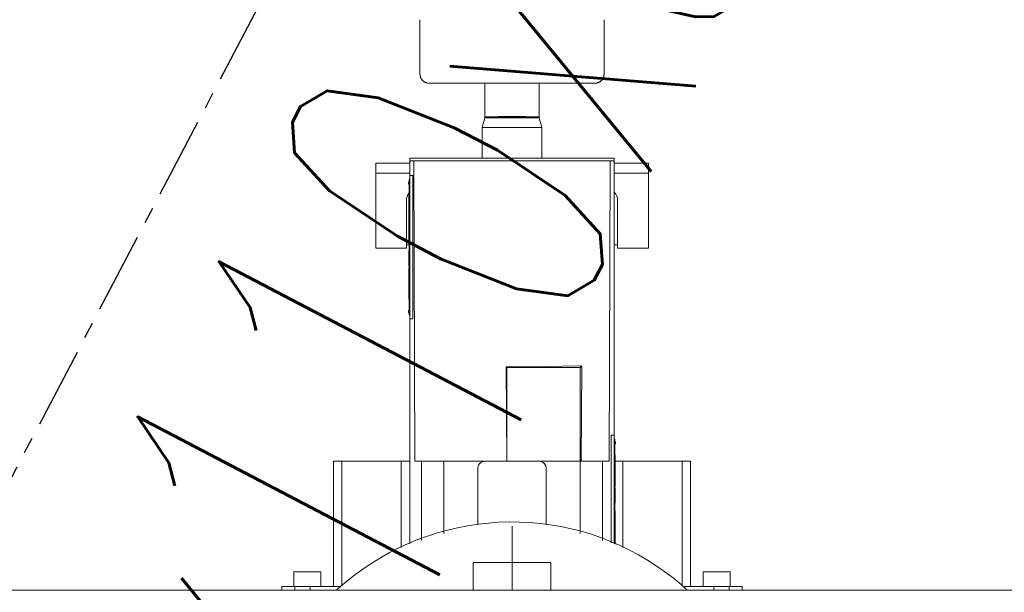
# Model space of a CAD drawing. Header units: millimetres. Extents: x -303 to 588072, y -379 to 357555.
# Tile 32 of 88: x 562927 to 562985, y 340239 to 340272. Entities that reach past the tile are written whole.
import ezdxf

# ---------------------------------------------------------------- set-up
doc = ezdxf.new("R2010")
doc.units = ezdxf.units.MM
doc.header["$LTSCALE"] = 0.15
doc.header["$MEASUREMENT"] = 0
doc.linetypes.add('CENTER', pattern=[50.8, 31.75, -6.35, 6.35, -6.35])
for name, color, linetype in [('3', 4, 'Continuous'), ('3_pompownia.K_IR', 7, 'Continuous'), ('RFD_3', 4, 'Continuous'), ('RFD_4', 6, 'CENTER')]:
    doc.layers.add(name, color=color, linetype=linetype)
doc.styles.add('txt3', font='simplex.shx', dxfattribs={"width": 0.75, "height": 20})

# ---------------------------------------------------------------- blocks, each defined once
blk = doc.blocks.new('rfrefrffff')
at = {"layer": '3_pompownia.K_IR', "color": 254, "linetype": 'Continuous', "lineweight": 15}
for p, q in [((562950.797, 340272.422), (562950.797, 340269.232)), ((562961.597, 340269.232), (562961.597, 340272.422)), ((562954.597, 340268.692), (562954.597, 340266.729)), ((562957.797, 340266.729), (562957.797, 340268.692)), ((562954.599, 340266.66), (562954.447, 340266.094)), ((562954.598, 340266.726), (562954.693, 340266.727)), ((562957.795, 340266.723), (562954.599, 340266.723)), ((562957.795, 340266.66), (562954.599, 340266.66)), ((562954.694, 340266.727), (562954.971, 340266.727)), ((562954.971, 340266.727), (562955.397, 340266.728)), ((562956.997, 340266.728), (562957.422, 340266.727)), ((562957.947, 340266.094), (562957.795, 340266.66)), ((562954.447, 340266.094), (562954.447, 340264.282)), ((562957.947, 340266.094), (562954.447, 340266.094)), ((562957.947, 340264.282), (562957.947, 340266.094)), ((562950.198, 340264.282), (562950.198, 340264.136)), ((562962.196, 340264.282), (562950.198, 340264.282)), ((562962.196, 340264.136), (562962.196, 340264.282)), ((562948.197, 340263.402), (562948.197, 340264.002)), ((562948.197, 340264.002), (562950.198, 340264.002)), ((562950.428, 340264.136), (562950.197, 340264.136)), ((562950.197, 340263.269), (562950.197, 340264.136)), ((562961.965, 340264.136), (562950.428, 340264.136)), ((562962.197, 340264.136), (562961.965, 340264.136)), ((562962.197, 340264.136), (562962.197, 340248.025)), ((562962.197, 340264.002), (562964.197, 340264.002)), ((562964.197, 340264.002), (562964.197, 340263.402)), ((562948.197, 340263.002), (562948.197, 340263.402)), ((562950.212, 340263.402), (562948.197, 340263.402)), ((562948.197, 340259.002), (562948.197, 340263.002)), ((562950.167, 340263.03), (562950.217, 340263.03)), ((562950.167, 340255.088), (562950.167, 340263.03)), ((562950.197, 340263.269), (562950.197, 340254.85)), ((562950.197, 340263.269), (562950.375, 340263.269)), ((562950.375, 340254.85), (562950.375, 340263.269)), ((562964.197, 340263.402), (562962.197, 340263.402)), ((562964.197, 340263.402), (562964.197, 340263.002)), ((562964.197, 340263.002), (562964.197, 340259.002)), ((562950.167, 340262.881), (562950.131, 340262.881)), ((562950.167, 340262.881), (562950.131, 340262.881)), ((562950.131, 340262.881), (562950.131, 340262.762)), ((562950.131, 340262.881), (562950.131, 340262.762)), ((562950.131, 340262.881), (562950.131, 340262.762)), ((562950.131, 340262.762), (562950.131, 340262.881)), ((562950.131, 340262.762), (562950.167, 340262.762)), ((562950.131, 340262.762), (562950.167, 340262.762)), ((562950.167, 340262.114), (562950.137, 340262.114)), ((562950.137, 340261.378), (562950.137, 340262.114)), ((562950.137, 340261.898), (562950.137, 340262.114)), ((562950.137, 340262.114), (562950.167, 340262.114)), ((562950.137, 340262.114), (562950.167, 340262.114)), ((562949.997, 340259.002), (562949.997, 340261.802)), ((562950.137, 340261.378), (562950.137, 340260.022)), ((562950.137, 340261.378), (562950.167, 340261.378)), ((562962.397, 340261.802), (562962.397, 340259.002)), ((562950.137, 340259.286), (562950.137, 340260.022)), ((562950.167, 340260.022), (562950.137, 340260.022)), ((562948.197, 340259.002), (562949.997, 340259.002)), ((562949.997, 340259.202), (562950.167, 340259.202)), ((562950.137, 340259.501), (562950.137, 340259.286)), ((562950.137, 340259.286), (562950.137, 340259.501)), ((562950.137, 340259.286), (562950.137, 340259.485)), ((562950.137, 340259.286), (562950.167, 340259.286)), ((562950.137, 340259.286), (562950.167, 340259.286)), ((562950.137, 340259.286), (562950.167, 340259.286)), ((562950.137, 340259.286), (562950.167, 340259.286)), ((562950.137, 340259.286), (562950.167, 340259.286)), ((562962.195, 340259.202), (562962.397, 340259.202)), ((562962.397, 340259.002), (562964.197, 340259.002)), ((562950.167, 340258.842), (562950.137, 340258.842)), ((562950.137, 340258.805), (562950.137, 340258.842)), ((562950.137, 340258.813), (562950.137, 340258.842)), ((562950.167, 340258.821), (562950.137, 340258.821)), ((562950.137, 340258.801), (562950.137, 340258.821)), ((562950.137, 340258.681), (562950.137, 340258.813)), ((562950.137, 340258.813), (562950.167, 340258.813)), ((562950.137, 340258.756), (562950.137, 340258.805)), ((562950.137, 340258.805), (562950.167, 340258.805)), ((562950.137, 340258.757), (562950.137, 340258.801)), ((562950.137, 340258.757), (562950.137, 340258.801)), ((562950.137, 340258.801), (562950.167, 340258.801)), ((562950.137, 340258.801), (562950.167, 340258.801)), ((562950.137, 340258.618), (562950.137, 340258.757)), ((562950.137, 340258.618), (562950.137, 340258.757)), ((562950.137, 340258.757), (562950.167, 340258.757)), ((562950.137, 340258.757), (562950.167, 340258.757)), ((562950.137, 340258.633), (562950.137, 340258.756)), ((562950.137, 340258.756), (562950.167, 340258.756)), ((562950.137, 340258.681), (562950.137, 340258.618)), ((562950.137, 340258.681), (562950.167, 340258.681)), ((562950.137, 340258.633), (562950.167, 340258.633)), ((562950.137, 340258.618), (562950.137, 340257.945)), ((562950.167, 340258.618), (562950.137, 340258.618)), ((562950.137, 340257.945), (562950.167, 340257.945)), ((562950.167, 340257.832), (562950.137, 340257.832)), ((562950.167, 340257.832), (562950.137, 340257.832)), ((562950.137, 340257.667), (562950.137, 340257.832)), ((562950.137, 340257.566), (562950.137, 340257.832)), ((562950.137, 340257.649), (562950.137, 340257.832)), ((562950.137, 340257.566), (562950.137, 340257.832)), ((562950.137, 340257.832), (562950.167, 340257.832)), ((562950.137, 340257.832), (562950.167, 340257.832)), ((562950.137, 340257.832), (562950.167, 340257.832)), ((562950.137, 340257.832), (562950.167, 340257.832)), ((562950.137, 340257.191), (562950.137, 340257.667)), ((562950.137, 340257.667), (562950.167, 340257.667)), ((562950.137, 340257.649), (562950.137, 340257.252)), ((562950.137, 340257.649), (562950.167, 340257.649)), ((562950.137, 340257.528), (562950.137, 340257.566)), ((562950.167, 340257.566), (562950.137, 340257.566)), ((562950.137, 340257.566), (562950.137, 340257.483)), ((562950.137, 340257.09), (562950.137, 340257.566)), ((562950.137, 340257.566), (562950.137, 340257.486)), ((562950.137, 340257.566), (562950.167, 340257.566)), ((562950.137, 340257.566), (562950.167, 340257.566)), ((562950.137, 340257.566), (562950.167, 340257.566)), ((562950.137, 340257.566), (562950.167, 340257.566)), ((562950.137, 340257.528), (562950.137, 340257.108)), ((562950.167, 340257.528), (562950.137, 340257.528)), ((562950.137, 340257.486), (562950.137, 340257.274)), ((562950.137, 340257.486), (562950.167, 340257.486)), ((562950.137, 340257.483), (562950.137, 340257.271)), ((562950.137, 340257.483), (562950.167, 340257.483)), ((562950.137, 340257.274), (562950.137, 340257.191)), ((562950.137, 340257.274), (562950.167, 340257.274)), ((562950.137, 340257.271), (562950.137, 340257.191)), ((562950.137, 340257.271), (562950.167, 340257.271)), ((562950.137, 340257.252), (562950.137, 340257.191)), ((562950.137, 340257.252), (562950.167, 340257.252)), ((562950.137, 340257.191), (562950.167, 340257.191)), ((562950.137, 340257.191), (562950.137, 340256.926)), ((562950.137, 340257.191), (562950.137, 340256.926)), ((562950.137, 340257.191), (562950.167, 340257.191)), ((562950.137, 340257.191), (562950.167, 340257.191)), ((562950.137, 340257.191), (562950.167, 340257.191)), ((562950.137, 340257.191), (562950.167, 340257.191)), ((562950.137, 340257.108), (562950.167, 340257.108)), ((562950.137, 340257.108), (562950.137, 340256.926)), ((562950.137, 340256.926), (562950.137, 340257.09)), ((562950.137, 340257.09), (562950.167, 340257.09)), ((562950.137, 340256.926), (562950.167, 340256.926)), ((562950.137, 340256.926), (562950.167, 340256.926)), ((562950.137, 340256.926), (562950.167, 340256.926)), ((562950.137, 340256.926), (562950.167, 340256.926)), ((562950.137, 340256.926), (562950.167, 340256.926)), ((562950.137, 340256.904), (562950.137, 340256.555)), ((562950.137, 340256.552), (562950.137, 340256.904)), ((562950.137, 340256.904), (562950.137, 340256.552)), ((562950.137, 340256.555), (562950.137, 340256.904)), ((562950.137, 340256.904), (562950.167, 340256.904)), ((562950.137, 340256.904), (562950.167, 340256.904)), ((562950.137, 340256.555), (562950.137, 340256.282)), ((562950.137, 340256.282), (562950.137, 340256.555)), ((562950.137, 340256.555), (562950.167, 340256.555)), ((562950.137, 340256.555), (562950.167, 340256.555)), ((562950.137, 340256.552), (562950.167, 340256.552)), ((562950.137, 340256.005), (562950.137, 340256.282)), ((562950.137, 340256.282), (562950.137, 340256.005)), ((562950.137, 340256.282), (562950.167, 340256.282)), ((562950.167, 340256.282), (562950.137, 340256.282)), ((562950.137, 340256.282), (562950.167, 340256.282)), ((562950.137, 340256.282), (562950.167, 340256.282)), ((562950.137, 340256.005), (562950.167, 340256.005)), ((562950.137, 340256.005), (562950.167, 340256.005)), ((562950.167, 340255.357), (562950.131, 340255.357)), ((562950.167, 340255.357), (562950.131, 340255.357)), ((562950.131, 340255.357), (562950.131, 340255.237)), ((562950.131, 340255.357), (562950.131, 340255.237)), ((562950.131, 340255.237), (562950.131, 340255.357)), ((562950.131, 340255.237), (562950.131, 340255.357)), ((562950.131, 340255.237), (562950.167, 340255.237)), ((562950.131, 340255.237), (562950.167, 340255.237)), ((562950.217, 340255.088), (562950.167, 340255.088)), ((562950.197, 340241.651), (562950.197, 340254.85)), ((562950.375, 340254.85), (562950.197, 340254.85)), ((562955.854, 340252.045), (562955.897, 340252.002)), ((562960.197, 340252.002), (562960.287, 340252.092)), ((562955.897, 340252.002), (562960.197, 340252.002)), ((562955.897, 340246.502), (562955.897, 340252.002)), ((562960.197, 340252.002), (562960.197, 340246.502)), ((562962.019, 340248.025), (562962.019, 340241.704)), ((562962.019, 340248.025), (562962.197, 340248.025)), ((562962.197, 340248.025), (562962.197, 340241.651)), ((562962.177, 340247.787), (562962.227, 340247.787)), ((562962.227, 340247.787), (562962.227, 340241.643)), ((562962.263, 340247.638), (562962.227, 340247.638)), ((562962.263, 340247.638), (562962.227, 340247.638)), ((562962.227, 340247.518), (562962.263, 340247.518)), ((562962.227, 340247.518), (562962.263, 340247.518)), ((562962.263, 340247.518), (562962.263, 340247.638)), ((562962.263, 340247.518), (562962.263, 340247.638)), ((562962.263, 340247.638), (562962.263, 340247.518)), ((562962.263, 340247.638), (562962.263, 340247.518)), ((562962.257, 340246.87), (562962.227, 340246.87)), ((562962.257, 340246.87), (562962.227, 340246.87)), ((562962.257, 340246.87), (562962.257, 340246.593)), ((562962.257, 340246.593), (562962.257, 340246.87)), ((562945.714, 340246.502), (562945.714, 340239.152)), ((562945.714, 340246.502), (562946.214, 340246.502)), ((562945.722, 340246.502), (562945.722, 340239.152)), ((562949.697, 340246.502), (562946.214, 340246.502)), ((562946.214, 340246.502), (562946.214, 340239.209)), ((562950.197, 340246.502), (562949.697, 340246.502)), ((562949.697, 340241.441), (562949.697, 340246.502)), ((562950.878, 340246.502), (562950.488, 340246.502)), ((562950.878, 340241.851), (562950.878, 340246.502)), ((562952.204, 340246.502), (562950.878, 340246.502)), ((562954.597, 340246.502), (562952.204, 340246.502)), ((562952.204, 340242.257), (562952.204, 340246.502)), ((562953.397, 340246.502), (562954.596, 340246.502)), ((562954.597, 340246.502), (562957.797, 340246.502)), ((562958.997, 340246.502), (562957.797, 340246.502)), ((562960.19, 340246.502), (562957.797, 340246.502)), ((562960.19, 340242.257), (562960.19, 340246.502)), ((562961.516, 340246.502), (562960.19, 340246.502)), ((562961.516, 340241.851), (562961.516, 340246.502)), ((562961.906, 340246.502), (562961.516, 340246.502)), ((562962.697, 340246.502), (562962.203, 340246.502)), ((562962.257, 340246.593), (562962.227, 340246.593)), ((562962.227, 340246.593), (562962.257, 340246.593)), ((562962.257, 340246.593), (562962.227, 340246.593)), ((562962.257, 340246.593), (562962.227, 340246.593)), ((562962.257, 340246.323), (562962.227, 340246.323)), ((562962.257, 340246.32), (562962.227, 340246.32)), ((562962.257, 340246.32), (562962.227, 340246.32)), ((562962.257, 340246.32), (562962.257, 340246.593)), ((562962.257, 340246.593), (562962.257, 340246.32)), ((562962.257, 340246.323), (562962.257, 340245.971)), ((562962.257, 340245.971), (562962.257, 340246.323)), ((562962.257, 340245.971), (562962.257, 340246.32)), ((562962.257, 340246.32), (562962.257, 340245.971)), ((562966.18, 340246.502), (562962.697, 340246.502)), ((562962.697, 340246.502), (562962.697, 340241.438)), ((562966.18, 340246.502), (562966.68, 340246.502)), ((562966.18, 340246.502), (562966.18, 340239.209)), ((562966.672, 340246.502), (562966.672, 340239.152)), ((562966.68, 340239.152), (562966.68, 340246.502)), ((562954.197, 340246.102), (562954.197, 340242.774)), ((562958.197, 340242.774), (562958.197, 340246.102)), ((562962.257, 340245.971), (562962.227, 340245.971)), ((562962.257, 340245.971), (562962.227, 340245.971)), ((562962.257, 340245.95), (562962.227, 340245.95)), ((562962.257, 340245.95), (562962.227, 340245.95)), ((562962.257, 340245.95), (562962.227, 340245.95)), ((562962.257, 340245.95), (562962.227, 340245.95)), ((562962.257, 340245.95), (562962.227, 340245.95)), ((562962.257, 340245.785), (562962.227, 340245.785)), ((562962.257, 340245.767), (562962.227, 340245.767)), ((562962.257, 340245.684), (562962.227, 340245.684)), ((562962.257, 340245.684), (562962.227, 340245.684)), ((562962.257, 340245.684), (562962.227, 340245.684)), ((562962.257, 340245.684), (562962.227, 340245.684)), ((562962.257, 340245.684), (562962.227, 340245.684)), ((562962.257, 340245.767), (562962.257, 340245.95)), ((562962.257, 340245.684), (562962.257, 340245.95)), ((562962.257, 340245.95), (562962.257, 340245.785)), ((562962.257, 340245.684), (562962.257, 340245.95)), ((562962.257, 340245.785), (562962.257, 340245.309)), ((562962.257, 340245.347), (562962.257, 340245.767)), ((562962.257, 340245.684), (562962.257, 340245.208)), ((562962.257, 340245.604), (562962.257, 340245.684)), ((562962.257, 340245.623), (562962.257, 340245.684)), ((562962.257, 340245.601), (562962.257, 340245.684)), ((562962.257, 340245.623), (562962.227, 340245.623)), ((562962.257, 340245.604), (562962.227, 340245.604)), ((562962.257, 340245.601), (562962.227, 340245.601)), ((562962.257, 340245.392), (562962.227, 340245.392)), ((562962.257, 340245.389), (562962.227, 340245.389)), ((562962.227, 340245.347), (562962.257, 340245.347)), ((562962.227, 340245.309), (562962.257, 340245.309)), ((562962.257, 340245.309), (562962.227, 340245.309)), ((562962.257, 340245.309), (562962.227, 340245.309)), ((562962.257, 340245.309), (562962.227, 340245.309)), ((562962.257, 340245.309), (562962.227, 340245.309)), ((562962.257, 340245.226), (562962.227, 340245.226)), ((562962.257, 340245.208), (562962.227, 340245.208)), ((562962.257, 340245.226), (562962.257, 340245.623)), ((562962.257, 340245.392), (562962.257, 340245.604)), ((562962.257, 340245.389), (562962.257, 340245.601)), ((562962.257, 340245.309), (562962.257, 340245.392)), ((562962.257, 340245.309), (562962.257, 340245.389)), ((562962.257, 340245.347), (562962.257, 340245.309)), ((562962.257, 340245.309), (562962.257, 340245.044)), ((562962.257, 340245.309), (562962.257, 340245.044)), ((562962.257, 340245.226), (562962.257, 340245.044)), ((562962.257, 340245.208), (562962.257, 340245.044)), ((562962.227, 340245.044), (562962.257, 340245.044)), ((562962.227, 340245.044), (562962.257, 340245.044)), ((562962.257, 340245.044), (562962.227, 340245.044)), ((562962.257, 340245.044), (562962.227, 340245.044)), ((562962.257, 340245.044), (562962.227, 340245.044)), ((562962.257, 340245.044), (562962.227, 340245.044)), ((562962.257, 340244.93), (562962.227, 340244.93)), ((562962.257, 340244.257), (562962.257, 340244.93)), ((562962.227, 340244.257), (562962.257, 340244.257)), ((562962.257, 340244.242), (562962.227, 340244.242)), ((562962.257, 340244.194), (562962.227, 340244.194)), ((562962.257, 340244.119), (562962.227, 340244.119)), ((562962.257, 340244.118), (562962.227, 340244.118)), ((562962.257, 340244.118), (562962.227, 340244.118)), ((562962.257, 340244.074), (562962.227, 340244.074)), ((562962.257, 340244.074), (562962.227, 340244.074)), ((562962.257, 340244.07), (562962.227, 340244.07)), ((562962.257, 340244.062), (562962.227, 340244.062)), ((562962.227, 340244.054), (562962.257, 340244.054)), ((562962.227, 340244.033), (562962.257, 340244.033)), ((562962.257, 340244.257), (562962.257, 340244.118)), ((562962.257, 340244.257), (562962.257, 340244.118)), ((562962.257, 340244.194), (562962.257, 340244.257)), ((562962.257, 340244.242), (562962.257, 340244.119)), ((562962.257, 340244.194), (562962.257, 340244.062)), ((562962.257, 340244.119), (562962.257, 340244.07)), ((562962.257, 340244.118), (562962.257, 340244.074)), ((562962.257, 340244.118), (562962.257, 340244.074)), ((562962.257, 340244.074), (562962.257, 340244.054)), ((562962.257, 340244.07), (562962.257, 340244.033)), ((562962.257, 340244.062), (562962.257, 340244.033)), ((562962.257, 340243.589), (562962.227, 340243.589)), ((562962.257, 340243.589), (562962.227, 340243.589)), ((562962.257, 340243.589), (562962.227, 340243.589)), ((562962.257, 340243.589), (562962.227, 340243.589)), ((562962.257, 340243.589), (562962.227, 340243.589)), ((562962.257, 340243.589), (562962.257, 340243.39)), ((562962.257, 340243.374), (562962.257, 340243.589)), ((562962.257, 340243.589), (562962.257, 340243.374)), ((562962.257, 340243.589), (562962.257, 340242.853)), ((562962.227, 340242.853), (562962.257, 340242.853)), ((562962.257, 340241.634), (562962.257, 340242.853)), ((562956.197, 340238.936), (562956.197, 340242.692)), ((562958.483, 340240.557), (562953.911, 340240.557)), ((562953.911, 340240.557), (562953.911, 340238.927)), ((562958.483, 340238.938), (562958.483, 340240.557)), ((562943.386, 340240.002), (562943.386, 340239.152)), ((562944.986, 340240.002), (562943.386, 340240.002)), ((562944.986, 340239.152), (562944.986, 340240.002)), ((562967.407, 340240.002), (562967.407, 340239.152)), ((562969.007, 340240.002), (562967.407, 340240.002)), ((562969.007, 340239.152), (562969.007, 340240.002)), ((563201.097, 340238.936), (562908.297, 340238.936)), ((562942.681, 340239.152), (562943.447, 340239.152)), ((562942.681, 340239.152), (562942.681, 340238.928)), ((562942.697, 340239.152), (562942.697, 340238.928)), ((562944.355, 340239.152), (562943.447, 340239.152)), ((562943.447, 340238.927), (562943.447, 340239.152)), ((562944.355, 340239.152), (562946.101, 340239.152)), ((562944.355, 340239.152), (562944.355, 340238.927)), ((562966.292, 340239.152), (562968.037, 340239.152)), ((562968.947, 340239.152), (562968.037, 340239.152)), ((562968.037, 340239.152), (562968.037, 340238.936)), ((562968.947, 340239.152), (562969.712, 340239.152)), ((562968.947, 340239.152), (562968.947, 340238.936)), ((562969.697, 340238.936), (562969.697, 340239.152)), ((562969.712, 340239.152), (562969.712, 340238.936))]:
    blk.add_line(p, q, dxfattribs=at)
at = {"layer": '3_pompownia.K_IR', "color": 254, "linetype": 'Continuous', "lineweight": 15, "flags": 128}
for points in [[(562951.337, 340268.692), (562951.315, 340268.692), (562951.294, 340268.693), (562951.272, 340268.695), (562951.251, 340268.698), (562951.23, 340268.702), (562951.208, 340268.707), (562951.188, 340268.713), (562951.167, 340268.719), (562951.147, 340268.726), (562951.127, 340268.734), (562951.107, 340268.743), (562951.087, 340268.753), (562951.069, 340268.763), (562951.05, 340268.774), (562951.032, 340268.786), (562951.014, 340268.798), (562950.997, 340268.812), (562950.981, 340268.826), (562950.965, 340268.84), (562950.949, 340268.855), (562950.935, 340268.871), (562950.921, 340268.887), (562950.907, 340268.904), (562950.894, 340268.922), (562950.882, 340268.94), (562950.871, 340268.958), (562950.861, 340268.977), (562950.851, 340268.996), (562950.842, 340269.016), (562950.834, 340269.036), (562950.826, 340269.056), (562950.819, 340269.077), (562950.814, 340269.098), (562950.809, 340269.119), (562950.805, 340269.14), (562950.801, 340269.161), (562950.799, 340269.183), (562950.798, 340269.204), (562950.797, 340269.226), (562950.797, 340269.232)], [(562961.597, 340269.232), (562961.596, 340269.21), (562961.595, 340269.188), (562961.593, 340269.167), (562961.59, 340269.146), (562961.586, 340269.124), (562961.581, 340269.103), (562961.576, 340269.082), (562961.569, 340269.062), (562961.562, 340269.041), (562961.554, 340269.021), (562961.545, 340269.002), (562961.536, 340268.982), (562961.525, 340268.963), (562961.514, 340268.945), (562961.503, 340268.927), (562961.49, 340268.909), (562961.477, 340268.892), (562961.463, 340268.875), (562961.448, 340268.86), (562961.433, 340268.844), (562961.417, 340268.829), (562961.401, 340268.815), (562961.384, 340268.802), (562961.367, 340268.789), (562961.349, 340268.777), (562961.33, 340268.766), (562961.311, 340268.755), (562961.292, 340268.745), (562961.272, 340268.736), (562961.252, 340268.728), (562961.232, 340268.721), (562961.212, 340268.714), (562961.191, 340268.708), (562961.17, 340268.703), (562961.149, 340268.699), (562961.127, 340268.696), (562961.106, 340268.694), (562961.084, 340268.692), (562961.063, 340268.692), (562961.057, 340268.692)], [(562951.337, 340268.692), (562951.341, 340268.692), (562951.352, 340268.692), (562951.372, 340268.692), (562951.399, 340268.692), (562951.434, 340268.692), (562951.476, 340268.692), (562951.526, 340268.692), (562951.584, 340268.692), (562951.648, 340268.692), (562951.72, 340268.692), (562951.8, 340268.692), (562951.886, 340268.692), (562951.979, 340268.692), (562952.079, 340268.692), (562952.186, 340268.692), (562952.299, 340268.692), (562952.418, 340268.692), (562952.543, 340268.692), (562952.674, 340268.692), (562952.811, 340268.692), (562952.953, 340268.692), (562953.1, 340268.692), (562953.253, 340268.692), (562953.41, 340268.692), (562953.571, 340268.692), (562953.737, 340268.692), (562953.906, 340268.692), (562954.079, 340268.692), (562954.256, 340268.692), (562954.436, 340268.692), (562954.618, 340268.692), (562954.803, 340268.692), (562954.991, 340268.692), (562955.18, 340268.692), (562955.371, 340268.692), (562955.563, 340268.692), (562955.756, 340268.692), (562955.95, 340268.692), (562956.144, 340268.692), (562956.197, 340268.692)], [(562952.947, 340268.692), (562952.849, 340268.692), (562952.71, 340268.692), (562952.578, 340268.692), (562952.451, 340268.692), (562952.33, 340268.692), (562952.216, 340268.692), (562952.107, 340268.692), (562952.006, 340268.692), (562951.911, 340268.692), (562951.822, 340268.692), (562951.741, 340268.692), (562951.667, 340268.692), (562951.6, 340268.692), (562951.541, 340268.692), (562951.489, 340268.692), (562951.444, 340268.692), (562951.408, 340268.692), (562951.378, 340268.692), (562951.357, 340268.692), (562951.343, 340268.692), (562951.337, 340268.692)], [(562956.197, 340268.692), (562956.391, 340268.692), (562956.585, 340268.692), (562956.779, 340268.692), (562956.971, 340268.692), (562957.162, 340268.692), (562957.352, 340268.692), (562957.54, 340268.692), (562957.726, 340268.692), (562957.909, 340268.692), (562958.089, 340268.692), (562958.267, 340268.692), (562958.441, 340268.692), (562958.612, 340268.692), (562958.778, 340268.692), (562958.941, 340268.692), (562959.099, 340268.692), (562959.253, 340268.692), (562959.401, 340268.692), (562959.545, 340268.692), (562959.683, 340268.692), (562959.816, 340268.692), (562959.943, 340268.692), (562960.063, 340268.692), (562960.178, 340268.692), (562960.286, 340268.692), (562960.388, 340268.692), (562960.483, 340268.692), (562960.571, 340268.692), (562960.652, 340268.692), (562960.727, 340268.692), (562960.793, 340268.692), (562960.853, 340268.692), (562960.905, 340268.692), (562960.949, 340268.692), (562960.986, 340268.692), (562961.015, 340268.692), (562961.037, 340268.692), (562961.051, 340268.692), (562961.057, 340268.692)], [(562961.057, 340268.692), (562961.053, 340268.692), (562961.041, 340268.692), (562961.022, 340268.692), (562960.995, 340268.692), (562960.96, 340268.692), (562960.918, 340268.692), (562960.868, 340268.692), (562960.81, 340268.692), (562960.745, 340268.692), (562960.673, 340268.692), (562960.594, 340268.692), (562960.508, 340268.692), (562960.414, 340268.692), (562960.314, 340268.692), (562960.208, 340268.692), (562960.095, 340268.692), (562959.976, 340268.692), (562959.851, 340268.692), (562959.72, 340268.692), (562959.583, 340268.692), (562959.447, 340268.692)], [(562954.599, 340266.66), (562954.6, 340266.665), (562954.601, 340266.67), (562954.601, 340266.675), (562954.602, 340266.679), (562954.602, 340266.684), (562954.603, 340266.689), (562954.603, 340266.694), (562954.602, 340266.699), (562954.602, 340266.703), (562954.601, 340266.708), (562954.601, 340266.713), (562954.6, 340266.718), (562954.599, 340266.722)], [(562955.397, 340266.728), (562955.919, 340266.729), (562956.475, 340266.729), (562956.997, 340266.728)], [(562957.423, 340266.727), (562957.7, 340266.727), (562957.796, 340266.726)], [(562957.795, 340266.723), (562957.794, 340266.718), (562957.793, 340266.713), (562957.792, 340266.709), (562957.792, 340266.704), (562957.791, 340266.699), (562957.791, 340266.694), (562957.791, 340266.689), (562957.791, 340266.685), (562957.792, 340266.68), (562957.792, 340266.675), (562957.793, 340266.67), (562957.794, 340266.666), (562957.795, 340266.661)], [(562950.488, 340246.502), (562950.467, 340252.38), (562950.447, 340258.258), (562950.428, 340264.136)], [(562961.965, 340264.136), (562961.946, 340258.258), (562961.926, 340252.38), (562961.906, 340246.502)], [(562960.287, 340252.092), (562958.075, 340252.054), (562955.854, 340252.045)], [(562955.888, 340246.502), (562955.871, 340249.273), (562955.854, 340252.045)], [(562960.252, 340246.502), (562960.269, 340249.297), (562960.287, 340252.092)], [(562954.597, 340246.502), (562954.465, 340246.479), (562954.348, 340246.414), (562954.284, 340246.351), (562954.236, 340246.275), (562954.197, 340246.102)], [(562958.197, 340246.102), (562958.174, 340246.234), (562958.109, 340246.351), (562958.046, 340246.414), (562957.97, 340246.462), (562957.797, 340246.502)], [(562945.904, 340238.927), (562946.025, 340239.04), (562946.487, 340239.438), (562946.964, 340239.817), (562947.456, 340240.176), (562947.963, 340240.516), (562948.482, 340240.835), (562949.014, 340241.133), (562949.557, 340241.409), (562950.111, 340241.664), (562950.674, 340241.896), (562951.247, 340242.105), (562951.827, 340242.292), (562952.415, 340242.455), (562953.008, 340242.594), (562953.607, 340242.71), (562954.209, 340242.801), (562954.815, 340242.869), (562955.423, 340242.912), (562956.032, 340242.931), (562956.642, 340242.925), (562957.251, 340242.895), (562957.858, 340242.841), (562958.462, 340242.762), (562959.063, 340242.66), (562959.659, 340242.533), (562960.25, 340242.383), (562960.834, 340242.209), (562961.411, 340242.012), (562961.98, 340241.792), (562962.539, 340241.549), (562963.088, 340241.285), (562963.626, 340240.998), (562964.152, 340240.69), (562964.666, 340240.362), (562965.166, 340240.013), (562965.651, 340239.645), (562966.122, 340239.257), (562966.481, 340238.936)]]:
    blk.add_lwpolyline(points, dxfattribs=at)
at = {"layer": '3_pompownia.K_IR', "color": 254, "linetype": 'Continuous', "lineweight": 15}
for centre, radius, start, end in [((562950.697, 340261.802), 0.7, 139.7228, 180), ((562961.697, 340261.802), 0.7, 0, 44.42665), ((562954.597, 340246.102), 0.4, 90, 180), ((562957.797, 340246.102), 0.4, 0, 90)]:
    blk.add_arc(centre, radius, start, end, dxfattribs=at)

msp = doc.modelspace()

# ---------------------------------------------------------------- linework, layer by layer
at = {"layer": 'RFD_4'}
msp.add_line((562900.197, 340194.692), (563010.197, 340404.692), dxfattribs=at)

# ---------------------------------------------------------------- block references
at = {"layer": 'RFD_3', "color": 3}
msp.add_blockref('rfrefrffff', (0, 0), dxfattribs=at)

# ---------------------------------------------------------------- texts
at = {"layer": '3', "color": 4, "insert": (562907.332, 340212.107, 40), "char_height": 20, "attachment_point": 4, "rotation": 62.35424, "style": 'txt3'}
msp.add_mtext('{\\A1;\\W0.80000x;poz. F-3}\\P{\\A1;\\W0.80000x;210x110x30cm}', dxfattribs=at)

doc.saveas('drawing.dxf')
